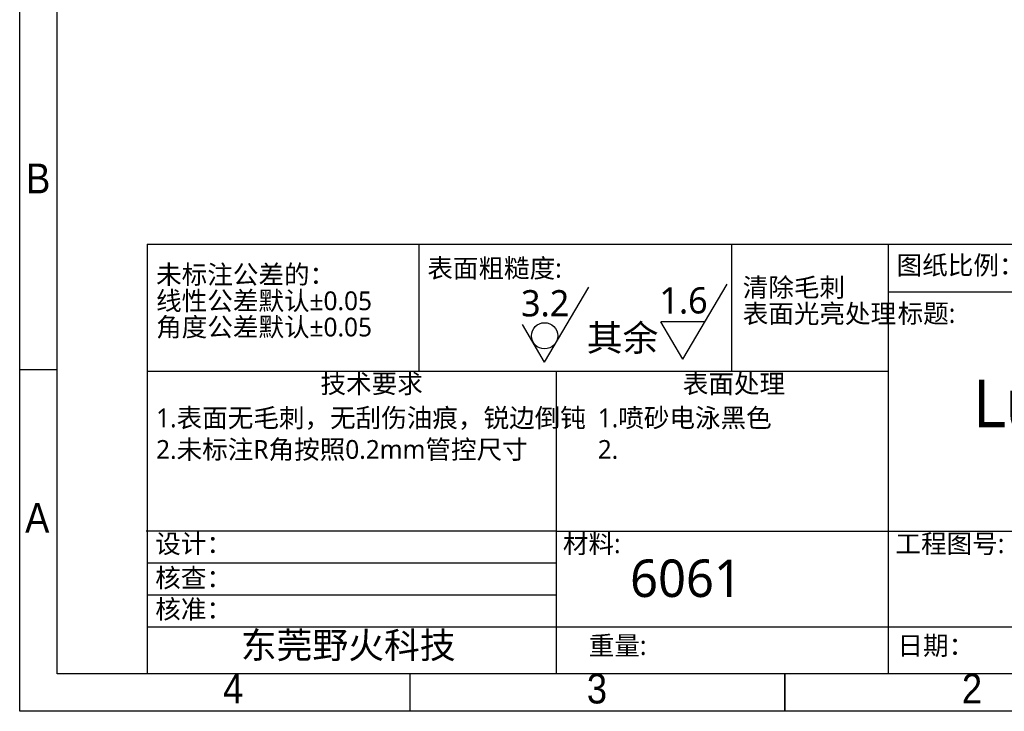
# Model space of a CAD drawing. Header units: millimetres. Extents: x 3 to 207, y 3 to 294.
# Tile 1 of 10: x 3 to 134, y 3 to 95. Entities that reach past the tile are written whole.
import ezdxf

# ---------------------------------------------------------------- set-up
doc = ezdxf.new("R2010")
doc.units = ezdxf.units.MM
doc.linetypes.add('SLD-实线', pattern=[0])
for name, color, linetype in [('注释', 2, 'SLD-实线'), ('符号', 2, 'SLD-实线'), ('草图直线', 1, 'SLD-实线')]:
    doc.layers.add(name, color=color, linetype=linetype)
doc.styles.add('SLDTEXTSTYLE0', font='Microsoft YaHei.ttf', dxfattribs={"bigfont": 'bigfont'})
doc.styles.add('SLDTEXTSTYLE1', font='Microsoft YaHei.ttf')
doc.styles.add('SLDTEXTSTYLE2', font='Gothic.ttf', dxfattribs={"width": 0.913})
doc.styles.add('SLDTEXTSTYLE3', font='Gothic.ttf', dxfattribs={"width": 0.913, "bigfont": 'bigfont'})

# ---------------------------------------------------------------- blocks, each defined once
blk = doc.blocks.new('SW_NOTE_0_1')
at = {"layer": '注释', "color": 0, "char_height": 2.5, "attachment_point": 1, "style": 'SLDTEXTSTYLE0'}
for s, insert in [('未标注公差的：', (0, 3.28)), ('线性公差默认±0.05', (0, -0.22)), ('角度公差默认±0.05', (0, -3.72))]:
    blk.add_mtext(s, dxfattribs=dict(at, insert=insert))
blk = doc.blocks.new('SW_NOTE_0_2')
at = {"layer": '注释', "color": 0, "char_height": 6.35, "attachment_point": 2}
for s, insert, style in [('LubanCat zero W ', (36.61, 8.11), 'SLDTEXTSTYLE2'), ('顶盖', (34.94, 0), 'SLDTEXTSTYLE3')]:
    blk.add_mtext(s, dxfattribs=dict(at, insert=insert, style=style))
blk = doc.blocks.new('SW_NOTE_0_3')
at = {"layer": '注释', "color": 0, "char_height": 2.5, "attachment_point": 1, "style": 'SLDTEXTSTYLE0'}
for s, insert in [('清除毛刺', (0, 3.28)), ('表面光亮处理', (0, -0.22))]:
    blk.add_mtext(s, dxfattribs=dict(at, insert=insert))
blk = doc.blocks.new('SW_SFSYMBOL_0')
at = {"layer": '符号', "color": 0}
for p, q in [((3.14, -5), (9.04, 5)), ((3.14, -5), (0.2, 0)), ((6.09, 0), (0.2, 0))]:
    blk.add_line(p, q, dxfattribs=at)
at = {"layer": '符号', "color": 0, "char_height": 3.5, "attachment_point": 1}
for s, insert, style in [('1.6', (0, 4.59), 'SLDTEXTSTYLE1'), ('其余', (-9.68, -0.41), 'SLDTEXTSTYLE0')]:
    blk.add_mtext(s, dxfattribs=dict(at, insert=insert, style=style))
blk = doc.blocks.new('SW_SFSYMBOL_1')
at = {"layer": '符号', "color": 0}
for q in [(9.04, 5), (0.2, 0)]:
    blk.add_line((3.14, -5), q, dxfattribs=at)
blk.add_circle((3.14, -1.5), 1.75, dxfattribs=at)
at = {"layer": '符号', "color": 0, "insert": (0, 4.59), "char_height": 3.5, "attachment_point": 1, "style": 'SLDTEXTSTYLE1'}
blk.add_mtext('3.2', dxfattribs=at)

msp = doc.modelspace()

# ---------------------------------------------------------------- linework, layer by layer
at = {"layer": '草图直线'}
for p, q in [((3, 3), (3, 294)), ((8, 8), (8, 289)), ((20, 65.250038), (202, 65.250038)), ((20, 65.250038), (20, 8)), ((56.2788516, 48.287234), (56.2788516, 65.250038)), ((97.8890335, 65.25), (97.8890335, 48.287234)), ((118.8, 65.250038), (118.8, 8)), ((202, 58.875), (118.8, 58.875)), ((8, 48.5), (3, 48.5)), ((118.8, 48.287234), (19.9679354, 48.287234)), ((74.5446864, 8), (74.5446864, 48.287234)), ((74.6, 27.003458), (19.8768294, 27.003458)), ((74.6, 27.003458), (202, 27.003458)), ((74.6, 22.749928), (20, 22.749928)), ((74.6, 18.5), (20, 18.5)), ((20, 14.25), (202, 14.25)), ((202, 8), (8, 8)), ((55, 8), (55, 3)), ((105, 8), (105, 3)), ((105, 2.999), (105, 8)), ((207, 3), (3, 3))]:
    msp.add_line(p, q, dxfattribs=at)

# ---------------------------------------------------------------- block references
at = {"layer": '注释'}
for name, p in [('SW_NOTE_0_1', (21.1841702, 59.1919169)), ('SW_NOTE_0_3', (99.3917373, 57.4739587)), ('SW_NOTE_0_2', (123.8208379, 39.1039575))]:
    msp.add_blockref(name, p, dxfattribs=at)
at = {"layer": '符号'}
for name, p in [('SW_SFSYMBOL_1', (69.8359639, 54.5558827)), ('SW_SFSYMBOL_0', (88.2834465, 54.9378984))]:
    msp.add_blockref(name, p, dxfattribs=at)

# ---------------------------------------------------------------- texts
at = {"layer": '注释'}
for s, insert, char_height, attachment_point, style in [('B', (5.4706018, 76.0136245), 3.96875, 2, 'SLDTEXTSTYLE2'), ('表面粗糙度:', (57.3386475, 63.307122), 2.5, 1, 'SLDTEXTSTYLE0'), ('图纸比例：', (119.911408, 63.7193022), 2.5, 1, 'SLDTEXTSTYLE0'), ('标题:', (120.0405007, 57.2784806), 2.5, 1, 'SLDTEXTSTYLE0'), ('技术要求', (43.1005658, 47.9139791), 2.5, 1, 'SLDTEXTSTYLE0'), ('表面处理', (91.4078787, 47.9139791), 2.5, 1, 'SLDTEXTSTYLE0'), ('1.表面无毛刺，无刮伤油痕，锐边倒钝', (21.1841702, 43.3668128), 2.5, 1, 'SLDTEXTSTYLE0'), ('1.喷砂电泳黑色', (80.0629731, 43.3668128), 2.5, 1, 'SLDTEXTSTYLE0'), ('2.未标注R角按照0.2mm管控尺寸', (21.1841702, 39.1575641), 2.5, 1, 'SLDTEXTSTYLE0'), ('2.', (80.0629731, 39.1575641), 2.5, 1, 'SLDTEXTSTYLE1'), ('A', (5.3396881, 30.7636245), 3.96875, 2, 'SLDTEXTSTYLE2'), ('设计：', (21.0719353, 26.5862136), 2.5, 1, 'SLDTEXTSTYLE0'), ('材料:', (75.4175465, 26.5862136), 2.5, 1, 'SLDTEXTSTYLE0'), ('工程图号:', (119.7566398, 26.5862136), 2.5, 1, 'SLDTEXTSTYLE0'), ('核查：', (21.0695483, 22.0308055), 2.5, 1, 'SLDTEXTSTYLE0'), ('6061', (84.3791352, 23.2325773), 5, 1, 'SLDTEXTSTYLE0'), ('核准：', (21.0719353, 17.8616291), 2.5, 1, 'SLDTEXTSTYLE0'), ('东莞野火科技', (32.471393, 13.5646352), 3.5, 1, 'SLDTEXTSTYLE0'), ('重量: ', (78.8638218, 13.0124902), 2.5, 1, 'SLDTEXTSTYLE0'), ('日期：', (120.0240658, 13.0124902), 2.5, 1, 'SLDTEXTSTYLE0'), ('4', (31.4600369, 8.0136245), 3.96875, 2, 'SLDTEXTSTYLE2'), ('3', (79.9600369, 8.0136245), 3.96875, 2, 'SLDTEXTSTYLE2'), ('2', (129.9600369, 8.0136245), 3.96875, 2, 'SLDTEXTSTYLE2')]:
    msp.add_mtext(s, dxfattribs=dict(at, insert=insert, char_height=char_height, attachment_point=attachment_point, style=style))

doc.saveas('drawing.dxf')
